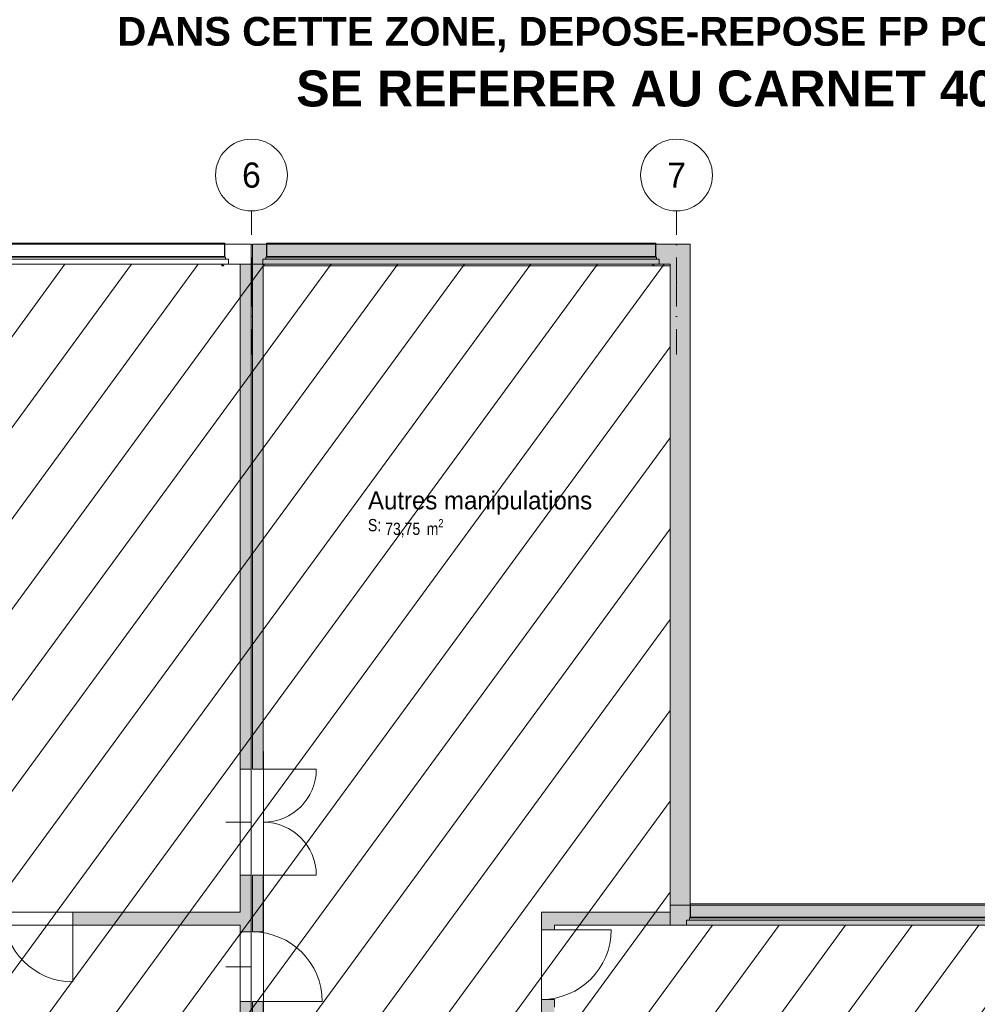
# Model space of a CAD drawing. Header units: millimetres. Extents: x -22000 to 226618, y -100134 to 72379.
# Tile 17 of 44: x 27043 to 40378, y -10582 to 3125. Entities that reach past the tile are written whole.
import ezdxf
from ezdxf.enums import TextEntityAlignment as Align

# ---------------------------------------------------------------- set-up
doc = ezdxf.new("R2010")
doc.units = ezdxf.units.MM
doc.header["$MEASUREMENT"] = 0
doc.linetypes.add('Points tirets', pattern=[670.277762, 352.777767, -176.388884, 0, -141.111112])
doc.linetypes.add('Wipeout_Contour', pattern=[1000, 0, -1000])
for name, color, linetype in [('02-01 File _ Axe.Construction', 7, 'Continuous'), ('06-03 Texte 1000ème 500ème.Texte', 7, 'Continuous'), ('08-01 contour hachures', 7, 'Continuous'), ('A-AREA-____-OTLN.Modèle IFC', 7, 'Continuous'), ('A-GLAZ-____-OTLN.Modèle IFC', 7, 'Continuous'), ('A-WALL-____-OTLN.Modèle IFC', 7, 'Continuous'), ('Marques de Zone ARCHICAD', 7, 'Continuous'), ('Portes ARCHICAD', 7, 'Continuous')]:
    doc.layers.add(name, color=color, linetype=linetype)
doc.styles.add('STYLE_GENERE_1', font='txt')
doc.styles.add('STYLE_GENERE_2', font='ARIALN.TTF')
doc.styles.add('STYLE_GENERE_3', font='txt')
doc.styles.add('STYLE_GENERE_4', font='txt')

# ---------------------------------------------------------------- blocks, each defined once
blk = doc.blocks.new('Autres manipulations_BUR_45_1', base_point=(33368, -3710))
at = {"layer": 'Marques de Zone ARCHICAD', "color": 7, "lineweight": 9, "insert": (32133, -3828), "char_height": 170, "attachment_point": 1, "style": 'STYLE_GENERE_2'}
blk.add_mtext('\\A1;{\\pql;\\pt0,100;\\fArial Narrow|b0|i0|c0|p34;73,75\\fArial Narrow|b0|i0|c0|p34;\\A1{\\H.66x;\\S^  ;}\\fArial Narrow|b0|i0|c0|p34; m\\fArial Narrow|b0|i0|c0|p34;\\A1{\\H.66x;\\S2^  ;}}', dxfattribs=at)
at = {"layer": 'Marques de Zone ARCHICAD', "color": 7, "lineweight": 9}
for tag, height, style, p in [('DUMMY_849', 250, 'STYLE_GENERE_1', (34843, -3364)), ('ROOM_NAME', 250, 'STYLE_GENERE_1', (31893, -3442)), ('calculatedAreaCode', 170, 'STYLE_GENERE_2', (31893, -3826))]:
    blk.add_attdef(tag, text='', height=height, dxfattribs=dict(at, style=style)).set_placement(p, align=Align.TOP_LEFT)
blk = doc.blocks.new('Percement_5_1')
at = {"color": 254, "linetype": 'Wipeout_Contour', "lineweight": 0, "ltscale": 127301.580235}
blk.add_wipeout([(30265, -9575), (30115, -9575), (30115, -10545), (30265, -10545)], dxfattribs=at).dxf.layer = 'A-WALL-____-OTLN.Modèle IFC'
at = {"layer": 'A-WALL-____-OTLN.Modèle IFC', "color": 7, "linetype": 'Points tirets', "lineweight": 5}
blk.add_line((29915, -10060), (30465, -10060), dxfattribs=at)
at = {"layer": 'A-WALL-____-OTLN.Modèle IFC', "color": 7, "linetype": 'Continuous', "lineweight": 5, "flags": 128}
for points in [[(30115, -9575), (30115, -10545)], [(30265, -10545), (30265, -9575)]]:
    blk.add_lwpolyline(points, dxfattribs=at)
at = {"layer": 'A-WALL-____-OTLN.Modèle IFC', "color": 7, "linetype": 'Continuous', "lineweight": 13, "flags": 128}
for points in [[(30265, -9575), (30115, -9575)], [(30115, -10545), (30265, -10545)]]:
    blk.add_lwpolyline(points, dxfattribs=at)
blk = doc.blocks.new('Percement_6_1')
at = {"color": 254, "linetype": 'Wipeout_Contour', "lineweight": 0, "ltscale": 125009.465264}
blk.add_wipeout([(30265, -7310), (30115, -7310), (30115, -8785), (30265, -8785)], dxfattribs=at).dxf.layer = 'A-WALL-____-OTLN.Modèle IFC'
at = {"layer": 'A-WALL-____-OTLN.Modèle IFC', "color": 7, "linetype": 'Points tirets', "lineweight": 5}
blk.add_line((29915, -8048), (30465, -8048), dxfattribs=at)
at = {"layer": 'A-WALL-____-OTLN.Modèle IFC', "color": 7, "linetype": 'Continuous', "lineweight": 5, "flags": 128}
for points in [[(30115, -7310), (30115, -8785)], [(30265, -8785), (30265, -7310)]]:
    blk.add_lwpolyline(points, dxfattribs=at)
at = {"layer": 'A-WALL-____-OTLN.Modèle IFC', "color": 7, "linetype": 'Continuous', "lineweight": 13, "flags": 128}
for points in [[(30265, -7310), (30115, -7310)], [(30115, -8785), (30265, -8785)]]:
    blk.add_lwpolyline(points, dxfattribs=at)
blk = doc.blocks.new('Mur_4_1', base_point=(36240, -9200))
at = {"layer": 'A-WALL-____-OTLN.Modèle IFC', "linetype": 'Continuous', "lineweight": 0, "true_color": 0xffffff}
for points in [[(36100, -280), (36380, 0), (36100, 0)], [(36100, -280), (36380, -280), (36380, 0)], [(36100, -280), (36100, -9200), (36380, -9200), (36380, -280)]]:
    blk.add_hatch(color=7, dxfattribs=at).paths.add_polyline_path(points)
at = {"layer": 'A-WALL-____-OTLN.Modèle IFC', "color": 7, "linetype": 'Continuous', "lineweight": 20, "flags": 128}
for points in [[(36380, 0), (36100, 0)], [(36380, -9200), (36380, 0)], [(36100, -280), (36100, -9200)], [(36380, -9200), (36100, -9200)]]:
    blk.add_lwpolyline(points, dxfattribs=at)
blk = doc.blocks.new('Mur_55_1', base_point=(36240, -140))
at = {"layer": 'A-WALL-____-OTLN.Modèle IFC', "linetype": 'Continuous', "lineweight": 0, "true_color": 0xffffff}
blk.add_hatch(color=7, dxfattribs=at).paths.add_polyline_path([(36100, 0), (30285, 0), (30285, -280), (36100, -280)])
at = {"layer": 'A-WALL-____-OTLN.Modèle IFC', "color": 7, "linetype": 'Continuous', "lineweight": 20, "flags": 128}
for points in [[(36100, 0), (30285, 0)], [(30285, 0), (30285, -280)], [(30435, -280), (36100, -280)]]:
    blk.add_lwpolyline(points, dxfattribs=at)
blk = doc.blocks.new('Mur_56_1', base_point=(30190, -280))
at = {"layer": 'A-WALL-____-OTLN.Modèle IFC', "linetype": 'Continuous', "lineweight": 0, "true_color": 0xffffff}
for points in [[(30115, -280), (30115, -7310), (30265, -7310), (30265, -280)], [(30265, -8785), (30115, -8785), (30115, -9575), (30265, -9575)], [(30115, -13820), (30265, -13820), (30265, -10545), (30115, -10545)]]:
    blk.add_hatch(color=7, dxfattribs=at).paths.add_polyline_path(points)
at = {"layer": 'A-WALL-____-OTLN.Modèle IFC', "color": 7, "linetype": 'Continuous', "lineweight": 20, "flags": 128}
for points in [[(30115, -280), (30115, -7310)], [(30265, -280), (30115, -280)], [(30265, -7310), (30265, -280)], [(30115, -8785), (30115, -9300)], [(30265, -9575), (30265, -8785)], [(30115, -9480), (30115, -9575)], [(30115, -10545), (30115, -13820)], [(30265, -13820), (30265, -10545)]]:
    blk.add_lwpolyline(points, dxfattribs=at)
blk = doc.blocks.new('Porte (Mur) 168[32]_1')
at = {"layer": 'Portes ARCHICAD', "color": 7, "linetype": 'Continuous', "lineweight": 5}
for p, q in [((30435, -7310), (31173, -7310)), ((30435, -8785), (31173, -8785))]:
    blk.add_line(p, q, dxfattribs=at)
for centre, start, end in [((30435, -7310), 270, 0), ((30435, -8785), 0, 90)]:
    blk.add_arc(centre, 738, start, end, dxfattribs=at)
blk = doc.blocks.new('Porte (Mur) 169[33]_1')
at = {"layer": 'Portes ARCHICAD', "color": 7, "linetype": 'Continuous', "lineweight": 5}
blk.add_line((30285, -10544), (31255, -10544), dxfattribs=at)
blk.add_arc((30285, -10544), 970, 0, 90, dxfattribs=at)
blk = doc.blocks.new('Mur_57_1', base_point=(30360, -13910))
at = {"layer": 'A-WALL-____-OTLN.Modèle IFC', "linetype": 'Continuous', "lineweight": 0, "true_color": 0xffffff}
for points in [[(30285, -7310), (30435, -7310), (30435, -280), (30285, -280)], [(30285, -9574), (30435, -9574), (30435, -8785), (30285, -8785)], [(30285, -13820), (30435, -13820), (30435, -10544), (30285, -10544)]]:
    blk.add_hatch(color=7, dxfattribs=at).paths.add_polyline_path(points)
at = {"layer": 'A-WALL-____-OTLN.Modèle IFC', "color": 7, "linetype": 'Continuous', "lineweight": 20}
for p, q in [((30435, -7310), (30285, -7310)), ((30435, -8785), (30285, -8785)), ((30435, -9574), (30285, -9574)), ((30435, -10544), (30285, -10544))]:
    blk.add_line(p, q, dxfattribs=at)
at = {"layer": 'A-WALL-____-OTLN.Modèle IFC', "color": 7, "linetype": 'Continuous', "lineweight": 20, "flags": 128}
for points in [[(30285, -280), (30285, -7310)], [(30435, -7310), (30435, -280)], [(30285, -8785), (30285, -9574)], [(30435, -9574), (30435, -8785)], [(30285, -10544), (30285, -13820)], [(30435, -13820), (30435, -10544)]]:
    blk.add_lwpolyline(points, dxfattribs=at)
at = {"layer": 'Portes ARCHICAD', "color": 7, "linetype": 'Continuous', "lineweight": 5}
for name in ['Porte (Mur) 168[32]_1', 'Porte (Mur) 169[33]_1']:
    blk.add_blockref(name, (0, 0), dxfattribs=at)
blk = doc.blocks.new('Mur_58_1', base_point=(36100, -9390))
at = {"layer": 'A-WALL-____-OTLN.Modèle IFC', "linetype": 'Continuous', "lineweight": 0, "true_color": 0xffffff}
for points in [[(34490, -9480), (34310, -9300), (34310, -9480)], [(34490, -9300), (34310, -9300), (34490, -9480)], [(34490, -9480), (36100, -9480), (36100, -9300), (34490, -9300)]]:
    blk.add_hatch(color=7, dxfattribs=at).paths.add_polyline_path(points)
at = {"layer": 'A-WALL-____-OTLN.Modèle IFC', "color": 7, "linetype": 'Continuous', "lineweight": 20, "flags": 128}
for points in [[(34310, -9300), (34310, -9480)], [(36100, -9300), (34310, -9300)], [(36100, -9300), (36100, -9480)], [(34490, -9480), (36100, -9480)]]:
    blk.add_lwpolyline(points, dxfattribs=at)
blk = doc.blocks.new('Porte (Mur) 170[34]_1')
at = {"layer": 'Portes ARCHICAD', "color": 7, "linetype": 'Continuous', "lineweight": 5}
blk.add_line((34310, -9545), (35280, -9545), dxfattribs=at)
blk.add_arc((34310, -9545), 970, 270, 0, dxfattribs=at)
blk = doc.blocks.new('Mur_59_1', base_point=(34400, -9390))
at = {"layer": 'A-WALL-____-OTLN.Modèle IFC', "linetype": 'Continuous', "lineweight": 0, "true_color": 0xffffff}
for points in [[(34310, -9480), (34310, -9545), (34490, -9545), (34490, -9480)], [(34310, -10515), (34310, -10800), (34490, -10800), (34490, -10515)]]:
    blk.add_hatch(color=7, dxfattribs=at).paths.add_polyline_path(points)
at = {"layer": 'A-WALL-____-OTLN.Modèle IFC', "color": 7, "linetype": 'Continuous', "lineweight": 20}
for p, q in [((34310, -9545), (34490, -9545)), ((34310, -10515), (34490, -10515))]:
    blk.add_line(p, q, dxfattribs=at)
at = {"layer": 'A-WALL-____-OTLN.Modèle IFC', "color": 7, "linetype": 'Continuous', "lineweight": 20, "flags": 128}
for points in [[(34310, -9480), (34310, -9545)], [(34490, -9545), (34490, -9480)], [(34310, -10515), (34310, -10800)], [(34490, -10620), (34490, -10515)], [(34310, -10800), (34490, -10800)]]:
    blk.add_lwpolyline(points, dxfattribs=at)
at = {"layer": 'Portes ARCHICAD', "color": 7, "linetype": 'Continuous', "lineweight": 5}
blk.add_blockref('Porte (Mur) 170[34]_1', (0, 0), dxfattribs=at)
blk = doc.blocks.new('Porte (Mur) 179[43]_1')
at = {"layer": 'Portes ARCHICAD', "color": 7, "linetype": 'Continuous', "lineweight": 5}
blk.add_line((27785, -9300), (27785, -10270), dxfattribs=at)
blk.add_arc((27785, -9300), 970, 180, 270, dxfattribs=at)
blk = doc.blocks.new('Mur_62_1', base_point=(30190, -9390))
at = {"layer": 'A-WALL-____-OTLN.Modèle IFC', "linetype": 'Continuous', "lineweight": 0, "true_color": 0xffffff}
blk.add_hatch(color=7, dxfattribs=at).paths.add_polyline_path([(30115, -9300), (27785, -9300), (27785, -9480), (30115, -9480)])
at = {"layer": 'A-WALL-____-OTLN.Modèle IFC', "color": 7, "linetype": 'Continuous', "lineweight": 20}
blk.add_line((27785, -9300), (27785, -9480), dxfattribs=at)
at = {"layer": 'A-WALL-____-OTLN.Modèle IFC', "color": 7, "linetype": 'Continuous', "lineweight": 20, "flags": 128}
for points in [[(30115, -9300), (27785, -9300)], [(27785, -9480), (30115, -9480)]]:
    blk.add_lwpolyline(points, dxfattribs=at)
at = {"layer": 'Portes ARCHICAD', "color": 7, "linetype": 'Continuous', "lineweight": 5}
blk.add_blockref('Porte (Mur) 179[43]_1', (0, 0), dxfattribs=at)
blk = doc.blocks.new('Mur_118_1', base_point=(36100, -9340))
at = {"layer": 'A-WALL-____-OTLN.Modèle IFC', "linetype": 'Continuous', "lineweight": 0, "true_color": 0xffffff}
blk.add_hatch(color=7, dxfattribs=at).paths.add_polyline_path([(36100, -9480), (41080, -9480), (41080, -9200), (36100, -9200)])
at = {"layer": 'A-WALL-____-OTLN.Modèle IFC', "color": 7, "linetype": 'Continuous', "lineweight": 20, "flags": 128}
for points in [[(41080, -9200), (36100, -9200)], [(36100, -9200), (36100, -9480)], [(41080, -9480), (41080, -9200)], [(36100, -9480), (41080, -9480)]]:
    blk.add_lwpolyline(points, dxfattribs=at)
blk = doc.blocks.new('Mur 19[54]_1', base_point=(30265, -140))
at = {"layer": 'A-WALL-____-OTLN.Modèle IFC', "color": 7, "linetype": 'Continuous', "lineweight": 18}
for p, q in [((0, 0), (30265, 0)), ((30265, -280), (30265, 0)), ((30265, -280), (0, -280))]:
    blk.add_line(p, q, dxfattribs=at)
blk = doc.blocks.new('Elément Modèle 61[66]_1', base_point=(30430, -640))
at = {"layer": 'A-GLAZ-____-OTLN.Modèle IFC', "color": 7, "linetype": 'Continuous', "lineweight": 18}
for p, q in [((30480, 14), (30480, 15)), ((30485, 15), (30480, 15)), ((30480, 11), (30480, 14)), ((30485, 14), (30480, 14)), ((30480, -170), (30480, 11)), ((30485, 15), (30485, 14)), ((35895, 15), (30485, 15)), ((30485, 14), (30485, 11)), ((30485, 11), (30485, -170)), ((35895, 14), (35895, 15)), ((35900, 15), (35895, 15)), ((35895, 11), (35895, 14)), ((35900, 14), (35895, 14)), ((35895, -170), (35895, 11)), ((35900, 15), (35900, 14)), ((35900, 14), (35900, 11)), ((35900, 11), (35900, -170)), ((30430, -280), (30430, -210)), ((30430, -210), (35950, -210)), ((30470, -210), (30470, -180)), ((30470, -180), (35910, -180)), ((30480, -180), (30480, -170)), ((35900, -170), (30480, -170)), ((35900, -170), (35900, -180)), ((35910, -180), (35910, -210)), ((35950, -210), (35950, -280)), ((35950, -280), (30430, -280)), ((35860, -280), (35860, -298)), ((35860, -298), (35863, -300)), ((35863, -300), (35879, -300)), ((35870, -295), (35870, -280)), ((35879, -295), (35870, -295)), ((35879, -295), (35883, -295)), ((35883, -300), (35879, -300)), ((35883, -295), (35885, -295)), ((35883, -300), (35883, -295)), ((35885, -300), (35883, -300)), ((35885, -295), (35885, -300))]:
    blk.add_line(p, q, dxfattribs=at)
blk = doc.blocks.new('Elément Modèle 48[284]_1', base_point=(36330, -8840))
at = {"layer": 'A-GLAZ-____-OTLN.Modèle IFC', "color": 7, "linetype": 'Continuous', "lineweight": 18}
for p, q in [((36380, -9186), (36380, -9185)), ((36385, -9185), (36380, -9185)), ((36380, -9189), (36380, -9186)), ((36385, -9186), (36380, -9186)), ((36380, -9370), (36380, -9189)), ((36385, -9185), (36385, -9186)), ((40795, -9185), (36385, -9185)), ((36385, -9186), (36385, -9189)), ((36385, -9189), (36385, -9370)), ((40795, -9186), (40795, -9185)), ((40800, -9185), (40795, -9185)), ((40795, -9189), (40795, -9186)), ((40800, -9186), (40795, -9186)), ((40795, -9370), (40795, -9189)), ((40800, -9185), (40800, -9186)), ((40800, -9186), (40800, -9189)), ((40800, -9189), (40800, -9370)), ((36330, -9480), (36330, -9410)), ((36330, -9410), (40850, -9410)), ((36370, -9410), (36370, -9380)), ((36370, -9380), (40810, -9380)), ((36380, -9380), (36380, -9370)), ((40800, -9370), (36380, -9370)), ((40800, -9370), (40800, -9380)), ((40810, -9380), (40810, -9410)), ((40850, -9410), (40850, -9480)), ((40850, -9480), (36330, -9480)), ((40760, -9480), (40760, -9498)), ((40760, -9498), (40762, -9500)), ((40762, -9500), (40779, -9500)), ((40770, -9495), (40770, -9480)), ((40779, -9495), (40770, -9495)), ((40779, -9495), (40783, -9495)), ((40783, -9500), (40779, -9500)), ((40783, -9495), (40785, -9495)), ((40783, -9500), (40783, -9495)), ((40785, -9500), (40783, -9500)), ((40785, -9495), (40785, -9500))]:
    blk.add_line(p, q, dxfattribs=at)
blk = doc.blocks.new('Elément Modèle 61[359]_1', base_point=(24430, -640))
at = {"layer": 'A-GLAZ-____-OTLN.Modèle IFC', "color": 7, "linetype": 'Continuous', "lineweight": 18}
for p, q in [((24480, 14), (24480, 15)), ((24485, 15), (24480, 15)), ((24480, 11), (24480, 14)), ((24485, 14), (24480, 14)), ((24480, -170), (24480, 11)), ((24485, 15), (24485, 14)), ((29895, 15), (24485, 15)), ((24485, 14), (24485, 11)), ((24485, 11), (24485, -170)), ((29895, 14), (29895, 15)), ((29900, 15), (29895, 15)), ((29895, 11), (29895, 14)), ((29900, 14), (29895, 14)), ((29895, -170), (29895, 11)), ((29900, 15), (29900, 14)), ((29900, 14), (29900, 11)), ((29900, 11), (29900, -170)), ((24430, -280), (24430, -210)), ((24430, -210), (29950, -210)), ((24470, -210), (24470, -180)), ((24470, -180), (29910, -180)), ((24480, -180), (24480, -170)), ((29900, -170), (24480, -170)), ((29900, -170), (29900, -180)), ((29910, -180), (29910, -210)), ((29950, -210), (29950, -280)), ((29950, -280), (24430, -280)), ((29860, -280), (29860, -298)), ((29860, -298), (29863, -300)), ((29863, -300), (29879, -300)), ((29870, -295), (29870, -280)), ((29879, -295), (29870, -295)), ((29879, -295), (29883, -295)), ((29883, -300), (29879, -300)), ((29883, -295), (29885, -295)), ((29883, -300), (29883, -295)), ((29885, -300), (29883, -300)), ((29885, -295), (29885, -300))]:
    blk.add_line(p, q, dxfattribs=at)
blk = doc.blocks.new('Marque grille standard[383]_1', base_point=(30270, -31547))
at = {"layer": '02-01 File _ Axe.Construction', "color": 7, "linetype": 'Points tirets', "lineweight": 5}
for p, q in [((30270, -538), (30270, 462)), ((30270, -1538), (30270, -538))]:
    blk.add_line(p, q, dxfattribs=at)
at = {"layer": '02-01 File _ Axe.Construction', "color": 7, "linetype": 'Continuous', "lineweight": 5}
blk.add_circle((30270, 962), 500, dxfattribs=at)
at = {"layer": '02-01 File _ Axe.Construction', "color": 7, "linetype": 'Points tirets', "lineweight": 5}
blk.add_point((30270, -538), dxfattribs=at)
blk.add_point((30270, -538), dxfattribs=at)
at = {"layer": '02-01 File _ Axe.Construction', "color": 7, "lineweight": 9, "style": 'STYLE_GENERE_4'}
for tag, p in [('AC_MarkerText_1_1', (30270, 1137)), ('AC_MarkerText_1_0', (30270, -31872))]:
    blk.add_attdef(tag, text='', height=350, rotation=360, dxfattribs=at).set_placement(p, align=Align.TOP_CENTER)
blk = doc.blocks.new('Marque grille standard[384]_1', base_point=(36190, -31547))
at = {"layer": '02-01 File _ Axe.Construction', "color": 7, "linetype": 'Points tirets', "lineweight": 5}
for p, q in [((36190, -538), (36190, 462)), ((36190, -1538), (36190, -538))]:
    blk.add_line(p, q, dxfattribs=at)
at = {"layer": '02-01 File _ Axe.Construction', "color": 7, "linetype": 'Continuous', "lineweight": 5}
blk.add_circle((36190, 962), 500, dxfattribs=at)
at = {"layer": '02-01 File _ Axe.Construction', "color": 7, "linetype": 'Points tirets', "lineweight": 5}
blk.add_point((36190, -538), dxfattribs=at)
blk.add_point((36190, -538), dxfattribs=at)
at = {"layer": '02-01 File _ Axe.Construction', "color": 7, "lineweight": 9, "style": 'STYLE_GENERE_4'}
for tag, p in [('AC_MarkerText_1_1', (36190, 1137)), ('AC_MarkerText_1_0', (36190, -31872))]:
    blk.add_attdef(tag, text='', height=350, rotation=360, dxfattribs=at).set_placement(p, align=Align.TOP_CENTER)

msp = doc.modelspace()

# ---------------------------------------------------------------- linework, layer by layer
at = {"layer": 'A-AREA-____-OTLN.Modèle IFC', "color": 7, "linetype": 'Continuous', "lineweight": 0, "true_color": 0xfdf5ec, "flags": 128}
for points in [[(30115, -280), (18240, -280), (18240, -6350), (18240, -6900), (15760, -6900), (15760, -9300), (25890, -9300), (30115, -9300)], [(30115, -13820), (30115, -9480), (25940, -9480), (25940, -14000), (29790, -14000), (29790, -13820)]]:
    msp.add_lwpolyline(points, close=True, dxfattribs=at)
msp.add_lwpolyline([(34309, -300), (30434, -300), (30436, -13821), (30590, -13821), (30590, -14001), (33880, -14000), (33880, -14000), (34490, -14000), (34490, -14000, 0.414197), (36090, -12400, 0.447613), (34310, -10810), (34310, -9300), (36100, -9300), (36100, -300)], format="xyb", close=True, dxfattribs=at)

# ---------------------------------------------------------------- block references
at = {"layer": '02-01 File _ Axe.Construction', "color": 7, "linetype": 'Continuous', "lineweight": 9}
ref = msp.add_blockref('Marque grille standard[384]_1', (36190, -31547), dxfattribs=at)
ref.add_attrib('AC_MarkerText_1_1', '7', dxfattribs={"color": 7, "lineweight": 9, "height": 350, "rotation": 360, "style": 'STYLE_GENERE_4'}).set_placement((36190, 1137), align=Align.TOP_CENTER)
at = {"layer": 'A-AREA-____-OTLN.Modèle IFC', "color": 7, "linetype": 'Continuous', "lineweight": 9}
msp.add_blockref('Autres manipulations_BUR_45_1', (33368, -3710), dxfattribs=at).add_auto_attribs({'ROOM_NAME': 'Autres manipulations', 'calculatedAreaCode': 'S: '})
at = {"layer": 'A-GLAZ-____-OTLN.Modèle IFC', "color": 7, "linetype": 'Continuous', "lineweight": 18}
for name, p in [('Elément Modèle 61[359]_1', (24430, -640)), ('Elément Modèle 61[66]_1', (30430, -640)), ('Elément Modèle 48[284]_1', (36330, -8840))]:
    msp.add_blockref(name, p, dxfattribs=at)
at = {"layer": 'A-WALL-____-OTLN.Modèle IFC', "color": 7, "linetype": 'Continuous', "lineweight": 18}
msp.add_blockref('Mur 19[54]_1', (30265, -140), dxfattribs=at)
at = {"layer": 'A-WALL-____-OTLN.Modèle IFC', "color": 7, "lineweight": 20}
for name, p in [('Mur_55_1', (36240, -140)), ('Mur_4_1', (36240, -9200)), ('Mur_58_1', (36100, -9390)), ('Mur_118_1', (36100, -9340)), ('Mur_59_1', (34400, -9390))]:
    msp.add_blockref(name, p, dxfattribs=at)

# ---------------------------------------------------------------- texts
at = {"layer": '06-03 Texte 1000ème 500ème.Texte', "color": 7, "linetype": 'Continuous', "lineweight": 9, "attachment_point": 5, "style": 'STYLE_GENERE_3'}
for s, insert, char_height in [('\\A1;{\\pqc;\\fArial|b1|i0|c0|p38;DANS CETTE ZONE, DEPOSE-REPOSE FP POUR INTEGRATION PANNES COMPLEMENTAIRES}', (41099, 2918), 400), ('\\A1;{\\pqc;\\fArial|b1|i0|c0|p38;SE REFERER AU CARNET 409 INTERVENTIONS EN TOITURE}', (41099, 2164), 500)]:
    msp.add_mtext(s, dxfattribs=dict(at, insert=insert, char_height=char_height))

# ---------------------------------------------------------------- next in the draw order: block references
at = {"layer": 'A-WALL-____-OTLN.Modèle IFC', "color": 7, "linetype": 'Continuous', "lineweight": 9}
for name in ['Percement_6_1', 'Percement_5_1']:
    msp.add_blockref(name, (0, 0), dxfattribs=at)

# ---------------------------------------------------------------- next in the draw order: hatches: boundary and pattern name
at = {"layer": '08-01 contour hachures', "linetype": 'Continuous', "lineweight": 9}
h = msp.add_hatch(dxfattribs=at)
h.set_pattern_fill('Briques_terre_cuite__ext_56', style=0, pattern_type=2)
h.set_pattern_definition([(53.7682, (43061.8, -7110.4), (-463.491, 632.545), [])])
h.paths.add_polyline_path([(280, -280), (36100, -280), (36100, -9480), (41080, -9480), (41080, -280), (82598, -280), (85886, -14000), (66718, -14000), (66534, -13965), (66285, -13891), (66104, -13807), (65957, -13717), (65793, -13588), (65671, -13465), (65534, -13288), (65443, -13134), (65379, -12994), (65339, -12882), (65311, -12782), (65291, -12685), (65275, -12582), (65268, -12503), (65268, -12310), (63133, -12313), (63134, -12441), (63127, -12559), (63106, -12703), (63082, -12807), (63040, -12944), (62980, -13087), (62930, -13197), (62871, -13281), (62800, -13380), (62690, -13508), (62552, -13635), (62379, -13759), (62272, -13820), (62097, -13898), (61959, -13943), (61677, -14000), (14880, -14000), (14566, -13811), (14375, -13632), (14169, -13373), (14050, -13159), (13993, -13023), (13948, -12888), (13914, -12785), (13901, -12675), (13888, -12569), (13883, -12497), (13868, -12296), (12095, -12301), (12097, -12326), (12096, -12490), (12078, -12654), (11998, -12958), (11846, -13264), (11554, -13603), (11416, -13711), (11254, -13811), (10777, -13976), (280, -14000)])

# ---------------------------------------------------------------- next in the draw order: linework, layer by layer
at = {"layer": '08-01 contour hachures', "color": 7, "linetype": 'Continuous', "lineweight": 9, "flags": 128}
msp.add_lwpolyline([(280, -280), (36100, -280), (36100, -9480), (41080, -9480), (41080, -280), (82598, -280)], dxfattribs=at)

# ---------------------------------------------------------------- next in the draw order: block references
at = {"layer": '02-01 File _ Axe.Construction', "color": 7, "linetype": 'Continuous', "lineweight": 9}
ref = msp.add_blockref('Marque grille standard[383]_1', (30270, -31547), dxfattribs=at)
ref.add_attrib('AC_MarkerText_1_1', '6', dxfattribs={"color": 7, "lineweight": 9, "height": 350, "rotation": 360, "style": 'STYLE_GENERE_4'}).set_placement((30270, 1137), align=Align.TOP_CENTER)
at = {"layer": 'A-WALL-____-OTLN.Modèle IFC', "color": 7, "lineweight": 20}
for name, p in [('Mur_56_1', (30190, -280)), ('Mur_57_1', (30360, -13910)), ('Mur_62_1', (30190, -9390))]:
    msp.add_blockref(name, p, dxfattribs=at)

doc.saveas('drawing.dxf')
